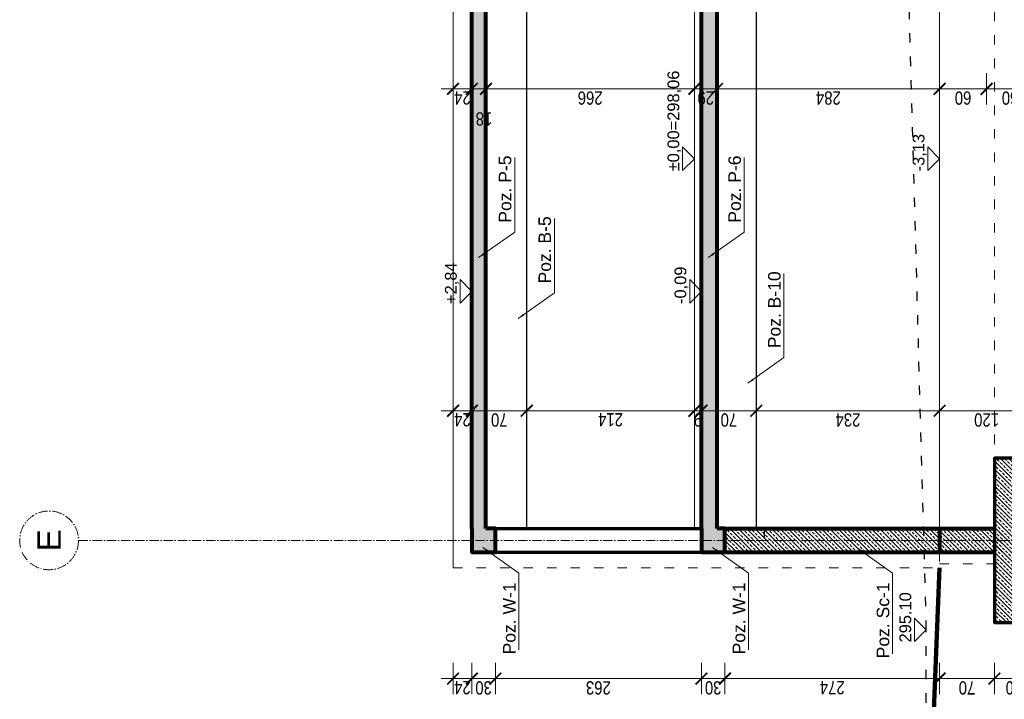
# Model space of a CAD drawing. Header units: inches. Extents: x 201967 to 338763, y -32705 to 30884.
# Tile 222 of 236: x 325656 to 326913, y 13358 to 14225. Entities that reach past the tile are written whole.
import ezdxf
from ezdxf.enums import TextEntityAlignment as Align

# ---------------------------------------------------------------- set-up
doc = ezdxf.new("R2010")
doc.units = ezdxf.units.IN
doc.header["$MEASUREMENT"] = 0
doc.linetypes.add('ACAD_ISO03W100', pattern=[30, 12, -18])
doc.linetypes.add('ACAD_ISO10W100', pattern=[18, 12, -3, 0, -3])
for name, color, linetype, lineweight in [('00 b ŚCIANY nowe-zamurowania', 242, 'Continuous', 70), ('00_mury grubo', 7, 'Continuous', 30), ('01 a KONSTRUKCJA żelbet', 94, 'Continuous', 80), ('01 b KONSTRUKCJA belki', 92, 'ACAD_ISO03W100', 30), ('01 c KONSTRUKCJA ławy', 45, 'Continuous', 70), ('01h3 KONSTRUKCJA pozycje słupy', 252, 'Continuous', 13), ('11 OSIE ściany', 2, 'ACAD_ISO10W100', 5), ('12 PRZERYWANE 1', 73, 'ACAD_ISO03W100', 9), ('20 KRESKOWANIE ścian', 63, 'Continuous', 5), ('30 WIDOK 1 005', 5, 'Continuous', 5), ('33 WIDOK 4 025', 151, 'Continuous', 25), ('34 WIDOK 5 030', 13, 'Continuous', 30), ('50 OPIS 1', 130, 'Continuous', 9), ('90 WYMIAR', 155, 'Continuous', 9)]:
    doc.layers.add(name, color=color, linetype=linetype, lineweight=lineweight)
doc.styles.add('100 arial', font='arial.ttf', dxfattribs={"width": 0.8, "height": 17})
doc.styles.add('arialcce', font='arial.ttf')
doc.styles.add('OPIS', font='arial.ttf')
doc.styles.add('RomanS', font='romans.shx')
doc.styles.add('WYMIAR-50 (15pkt) arial', font='arial.ttf', dxfattribs={"height": 15})
doc.dimstyles.new('100', dxfattribs={"dimscale": 10, "dimtxt": 17, "dimasz": 1.5, "dimexe": 2, "dimexo": 2, "dimgap": 0.3, "dimtad": 1, "dimdec": 1, "dimrnd": 0.5, "dimdsep": 46, "dimtxsty": '100 arial', "dimblk": 'ARCHTICK', "dimcen": 10, "dimclrd": 256, "dimclre": 256, "dimclrt": 256, "dimadec": 0, "dimazin": 0, "dimtfac": 1, "dimtdec": 1, "dimtix": 1, "dimtmove": 1, "dimatfit": 3, "dimfxl": 2, "dimfxlon": 1, "dimtolj": 1, "dimarcsym": 0})
doc.dimstyles.new('DIM100txt12', dxfattribs={"dimtxt": 12, "dimasz": 1.05, "dimexe": 0, "dimexo": 8, "dimgap": 4, "dimtad": 1, "dimdec": 7, "dimrnd": 0.5, "dimdsep": 46, "dimtxsty": 'RomanS', "dimblk1": 'DIM', "dimblk2": 'DIM', "dimsah": 1, "dimcen": 0.09, "dimse1": 1, "dimse2": 1, "dimclrt": 256, "dimadec": 1, "dimazin": 0, "dimtfac": 1, "dimtdec": 7, "dimtix": 1, "dimtofl": 0, "dimtmove": 2, "dimatfit": 3, "dimfxl": 1, "dimtolj": 1, "dimtzin": 0, "dimarcsym": 0})
pattern_1 = [(45, (-30417.0745, -31663.627), (-5.3033009, 5.3033009), []), (45, (-30411.771, -31663.627), (-5.3033009, 5.3033009), [3.75, -1.875])]

# ---------------------------------------------------------------- blocks, each defined once
blk = doc.blocks.new('*U1124')
blk.add_lwpolyline([(-15, 15), (0, 0), (15, 15), (-15, 15)])
at = {"style": 'WYMIAR-50 (15pkt) arial', "flags": 8}
blk.add_attdef('DETAIL#', text='', height=15, dxfattribs=at).set_placement((-16.1, 14.8), align=Align.BOTTOM_LEFT)
blk = doc.blocks.new('_ARCHTICK')
at = {"color": 0, "linetype": 'ByBlock', "const_width": 0.15}
blk.add_lwpolyline([(-0.5, -0.5), (0.5, 0.5)], dxfattribs=at)
blk = doc.blocks.new('*D2091')
at = {"layer": '90 WYMIAR', "lineweight": -2, "transparency": 16777216}
for p, q in [((-2083.6, -20), (-2043.6, -20)), ((-2063.6, -303.9), (-2063.6, -20)), ((-2083.6, -303.9), (-2043.6, -303.9))]:
    blk.add_line(p, q, dxfattribs=at)
at = {"layer": 'Defpoints', "color": 0, "transparency": 16777216}
for p in [(-2316.5, -20, 0), (-2063.6, -20), (-2625, -303.9)]:
    blk.add_point(p, dxfattribs=at)
at = {"layer": '90 WYMIAR', "lineweight": -2, "transparency": 16777216, "xscale": 15, "yscale": 15, "zscale": 15}
for p, rotation in [((-2063.6, -20), 90), ((-2063.6, -303.9), 270)]:
    blk.add_blockref('_ARCHTICK', p, dxfattribs=dict(at, rotation=rotation))
at = {"layer": '90 WYMIAR', "transparency": 16777216, "insert": (-2075.2, -162), "char_height": 17, "attachment_point": 5, "rotation": 90, "style": '100 arial'}
blk.add_mtext('\\A1;284', dxfattribs=at)
blk = doc.blocks.new('*D2092')
at = {"layer": '90 WYMIAR', "lineweight": -2, "transparency": 16777216}
for p, q in [((-2083.6, 9), (-2043.6, 9)), ((-2063.6, -20), (-2063.6, 9)), ((-2083.6, -20), (-2043.6, -20))]:
    blk.add_line(p, q, dxfattribs=at)
at = {"layer": 'Defpoints', "color": 0, "transparency": 16777216}
for p in [(-2316.5, 9, 0), (-2063.6, 9), (-2316.5, -20, 0)]:
    blk.add_point(p, dxfattribs=at)
at = {"layer": '90 WYMIAR', "lineweight": -2, "transparency": 16777216, "xscale": 15, "yscale": 15, "zscale": 15}
for p, rotation in [((-2063.6, 9), 90), ((-2063.6, -20), 270)]:
    blk.add_blockref('_ARCHTICK', p, dxfattribs=dict(at, rotation=rotation))
at = {"layer": '90 WYMIAR', "transparency": 16777216, "insert": (-2075.2, -5.5), "char_height": 17, "attachment_point": 5, "rotation": 90, "style": '100 arial'}
blk.add_mtext('\\A1;29', dxfattribs=at)
blk = doc.blocks.new('*D2093')
at = {"layer": '90 WYMIAR', "lineweight": -2, "transparency": 16777216}
for p, q in [((-2083.6, 275), (-2043.6, 275)), ((-2063.6, 9), (-2063.6, 275)), ((-2083.6, 9), (-2043.6, 9))]:
    blk.add_line(p, q, dxfattribs=at)
at = {"layer": 'Defpoints', "color": 0, "transparency": 16777216}
for p in [(-2316.5, 275, 0), (-2063.6, 275), (-2316.5, 9, 0)]:
    blk.add_point(p, dxfattribs=at)
at = {"layer": '90 WYMIAR', "lineweight": -2, "transparency": 16777216, "xscale": 15, "yscale": 15, "zscale": 15}
for p, rotation in [((-2063.6, 275), 90), ((-2063.6, 9), 270)]:
    blk.add_blockref('_ARCHTICK', p, dxfattribs=dict(at, rotation=rotation))
at = {"layer": '90 WYMIAR', "transparency": 16777216, "insert": (-2075.2, 142), "char_height": 17, "attachment_point": 5, "rotation": 90, "style": '100 arial'}
blk.add_mtext('\\A1;266', dxfattribs=at)
blk = doc.blocks.new('*D2143')
at = {"layer": '90 WYMIAR', "lineweight": -2, "transparency": 16777216}
for p, q in [((-2083.6, 293), (-2043.6, 293)), ((-2063.6, 275), (-2063.6, 293)), ((-2083.6, 275), (-2043.6, 275))]:
    blk.add_line(p, q, dxfattribs=at)
at = {"layer": 'Defpoints', "color": 0, "transparency": 16777216}
for p in [(-2220, 293, 0), (-2063.6, 293), (-2316.5, 275, 0)]:
    blk.add_point(p, dxfattribs=at)
at = {"layer": '90 WYMIAR', "lineweight": -2, "transparency": 16777216, "xscale": 15, "yscale": 15, "zscale": 15}
for p, rotation in [((-2063.6, 293), 90), ((-2063.6, 275), 270)]:
    blk.add_blockref('_ARCHTICK', p, dxfattribs=dict(at, rotation=rotation))
at = {"layer": '90 WYMIAR', "transparency": 16777216, "insert": (-2101.9, 277.5), "char_height": 17, "attachment_point": 5, "rotation": 90, "style": '100 arial'}
blk.add_mtext('\\A1;18', dxfattribs=at)
blk = doc.blocks.new('*D2144')
at = {"layer": '90 WYMIAR', "lineweight": -2, "transparency": 16777216}
for p, q in [((-2063.6, 317), (-2063.6, 332)), ((-2043.6, 317), (-2083.6, 317)), ((-2063.6, 293), (-2063.6, 317)), ((-2083.6, 293), (-2043.6, 293)), ((-2063.6, 293), (-2063.6, 278))]:
    blk.add_line(p, q, dxfattribs=at)
at = {"layer": 'Defpoints', "color": 0, "transparency": 16777216}
for p in [(-2063.6, 317), (-2014.6, 317, 0), (-2220, 293, 0)]:
    blk.add_point(p, dxfattribs=at)
at = {"layer": '90 WYMIAR', "lineweight": -2, "transparency": 16777216, "xscale": 15, "yscale": 15, "zscale": 15}
for p, rotation in [((-2063.6, 317), 270), ((-2063.6, 293), 90)]:
    blk.add_blockref('_ARCHTICK', p, dxfattribs=dict(at, rotation=rotation))
at = {"layer": '90 WYMIAR', "transparency": 16777216, "insert": (-2075.1, 305), "char_height": 17, "attachment_point": 5, "rotation": 90, "style": '100 arial'}
blk.add_mtext('\\A1;24', dxfattribs=at)
blk = doc.blocks.new('*D2094')
at = {"layer": '90 WYMIAR', "lineweight": -2, "transparency": 16777216}
for p, q in [((-2474.5, -70), (-2454.5, -70)), ((-2474.5, -303.9), (-2474.5, -70)), ((-2494.5, -303.9), (-2454.5, -303.9))]:
    blk.add_line(p, q, dxfattribs=at)
at = {"layer": 'Defpoints', "color": 0, "transparency": 16777216}
for p in [(-2490.1, -70), (-2474.5, -70), (-2625, -303.9)]:
    blk.add_point(p, dxfattribs=at)
at = {"layer": '90 WYMIAR', "lineweight": -2, "transparency": 16777216, "xscale": 15, "yscale": 15, "zscale": 15}
for p, rotation in [((-2474.5, -70), 90), ((-2474.5, -303.9), 270)]:
    blk.add_blockref('_ARCHTICK', p, dxfattribs=dict(at, rotation=rotation))
at = {"layer": '90 WYMIAR', "transparency": 16777216, "insert": (-2486.2, -187), "char_height": 17, "attachment_point": 5, "rotation": 90, "style": '100 arial'}
blk.add_mtext('\\A1;234', dxfattribs=at)
blk = doc.blocks.new('*D2146')
at = {"layer": '90 WYMIAR', "lineweight": -2, "transparency": 16777216}
for p, q in [((-2474.5, 0), (-2454.5, 0)), ((-2474.5, -70), (-2474.5, 0)), ((-2474.5, -70), (-2454.5, -70))]:
    blk.add_line(p, q, dxfattribs=at)
at = {"layer": 'Defpoints', "color": 0, "transparency": 16777216}
for p in [(-2490.1, 0), (-2474.5, 0), (-2490.1, -70)]:
    blk.add_point(p, dxfattribs=at)
at = {"layer": '90 WYMIAR', "lineweight": -2, "transparency": 16777216, "xscale": 15, "yscale": 15, "zscale": 15}
for p, rotation in [((-2474.5, 0), 90), ((-2474.5, -70), 270)]:
    blk.add_blockref('_ARCHTICK', p, dxfattribs=dict(at, rotation=rotation))
at = {"layer": '90 WYMIAR', "transparency": 16777216, "insert": (-2486.2, -35), "char_height": 17, "attachment_point": 5, "rotation": 90, "style": '100 arial'}
blk.add_mtext('\\A1;70', dxfattribs=at)
blk = doc.blocks.new('*D2096')
at = {"layer": '90 WYMIAR', "lineweight": -2, "transparency": 16777216}
for p, q in [((-1237.5, -70), (-1271.6, -70)), ((-1251.6, -303.9), (-1251.6, -70)), ((-1271.6, -303.9), (-1231.6, -303.9))]:
    blk.add_line(p, q, dxfattribs=at)
at = {"layer": 'Defpoints', "color": 0, "transparency": 16777216}
for p in [(-1251.6, -70), (-1217.5, -70), (-2104.5, -303.9)]:
    blk.add_point(p, dxfattribs=at)
at = {"layer": '90 WYMIAR', "lineweight": -2, "transparency": 16777216, "xscale": 15, "yscale": 15, "zscale": 15}
for p, rotation in [((-1251.6, -70), 90), ((-1251.6, -303.9), 270)]:
    blk.add_blockref('_ARCHTICK', p, dxfattribs=dict(at, rotation=rotation))
at = {"layer": '90 WYMIAR', "transparency": 16777216, "insert": (-1263.3, -187), "char_height": 17, "attachment_point": 5, "rotation": 90, "style": '100 arial'}
blk.add_mtext('\\A1;234', dxfattribs=at)
blk = doc.blocks.new('*D2108')
at = {"layer": '90 WYMIAR', "lineweight": -2, "transparency": 16777216}
for p, q in [((-2083.6, -303.9), (-2043.6, -303.9)), ((-2063.6, -303.9), (-2063.6, -363.9)), ((-2043.6, -363.9), (-2083.6, -363.9))]:
    blk.add_line(p, q, dxfattribs=at)
at = {"layer": 'Defpoints', "color": 0, "transparency": 16777216}
for p in [(-2625, -303.9), (-2063.6, -363.9), (-1930, -363.9)]:
    blk.add_point(p, dxfattribs=at)
at = {"layer": '90 WYMIAR', "lineweight": -2, "transparency": 16777216, "xscale": 15, "yscale": 15, "zscale": 15}
for p, rotation in [((-2063.6, -303.9), 90), ((-2063.6, -363.9), 270)]:
    blk.add_blockref('_ARCHTICK', p, dxfattribs=dict(at, rotation=rotation))
at = {"layer": '90 WYMIAR', "transparency": 16777216, "insert": (-2075.2, -333.9), "char_height": 17, "attachment_point": 5, "rotation": 90, "style": '100 arial'}
blk.add_mtext('\\A1;60', dxfattribs=at)
blk = doc.blocks.new('*D2109')
at = {"layer": '90 WYMIAR', "lineweight": -2, "transparency": 16777216}
for p, q in [((-2043.6, -363.9), (-2083.6, -363.9)), ((-2063.6, -363.9), (-2063.6, -423.9)), ((-2043.6, -423.9), (-2083.6, -423.9))]:
    blk.add_line(p, q, dxfattribs=at)
at = {"layer": 'Defpoints', "color": 0, "transparency": 16777216}
for p in [(-1930, -363.9), (-2063.6, -423.9), (-1930, -423.9)]:
    blk.add_point(p, dxfattribs=at)
at = {"layer": '90 WYMIAR', "lineweight": -2, "transparency": 16777216, "xscale": 15, "yscale": 15, "zscale": 15}
for p, rotation in [((-2063.6, -363.9), 90), ((-2063.6, -423.9), 270)]:
    blk.add_blockref('_ARCHTICK', p, dxfattribs=dict(at, rotation=rotation))
at = {"layer": '90 WYMIAR', "transparency": 16777216, "insert": (-2075.2, -393.9), "char_height": 17, "attachment_point": 5, "rotation": 90, "style": '100 arial'}
blk.add_mtext('\\A1;60', dxfattribs=at)
blk = doc.blocks.new('DIM')
for p, q in [((0, -13), (0, 13)), ((8, 0), (-8, 0))]:
    blk.add_line(p, q)
at = {"const_width": 1.71}
blk.add_lwpolyline([(5.71, 5.71), (-5.71, -5.71)], dxfattribs=at)
blk = doc.blocks.new('*D2087')
at = {"layer": '90 WYMIAR', "lineweight": -2, "transparency": 16777216}
for p, q in [((-2474.5, 9), (-2474.5, 24)), ((-2454.5, 9), (-2494.5, 9)), ((-2474.5, 0), (-2474.5, 9)), ((-2474.5, 0), (-2454.5, 0)), ((-2474.5, 0), (-2474.5, -15))]:
    blk.add_line(p, q, dxfattribs=at)
at = {"layer": 'Defpoints', "color": 0, "transparency": 16777216}
for p in [(-2490.1, 0), (-2474.5, 9), (-2152.7, 9)]:
    blk.add_point(p, dxfattribs=at)
at = {"layer": '90 WYMIAR', "lineweight": -2, "transparency": 16777216, "xscale": 15, "yscale": 15, "zscale": 15}
for p, rotation in [((-2474.5, 9), 270), ((-2474.5, 0), 90)]:
    blk.add_blockref('_ARCHTICK', p, dxfattribs=dict(at, rotation=rotation))
at = {"layer": '90 WYMIAR', "transparency": 16777216, "insert": (-2486.2, 4.5), "char_height": 17, "attachment_point": 5, "rotation": 90, "style": '100 arial'}
blk.add_mtext('\\A1;9', dxfattribs=at)
blk = doc.blocks.new('*D2088')
at = {"layer": '90 WYMIAR', "lineweight": -2, "transparency": 16777216}
for p, q in [((-2454.5, 223), (-2494.5, 223)), ((-2474.5, 9), (-2474.5, 223)), ((-2454.5, 9), (-2494.5, 9))]:
    blk.add_line(p, q, dxfattribs=at)
at = {"layer": 'Defpoints', "color": 0, "transparency": 16777216}
for p in [(-2474.5, 223), (-2158.4, 223, 0), (-2152.7, 9)]:
    blk.add_point(p, dxfattribs=at)
at = {"layer": '90 WYMIAR', "lineweight": -2, "transparency": 16777216, "xscale": 15, "yscale": 15, "zscale": 15}
for p, rotation in [((-2474.5, 223), 90), ((-2474.5, 9), 270)]:
    blk.add_blockref('_ARCHTICK', p, dxfattribs=dict(at, rotation=rotation))
at = {"layer": '90 WYMIAR', "transparency": 16777216, "insert": (-2486, 116), "char_height": 17, "attachment_point": 5, "rotation": 90, "style": '100 arial'}
blk.add_mtext('\\A1;214', dxfattribs=at)
blk = doc.blocks.new('*D2120')
at = {"layer": '90 WYMIAR', "lineweight": -2, "transparency": 16777216}
for p, q in [((-2454.5, 293), (-2494.5, 293)), ((-2474.5, 223), (-2474.5, 293)), ((-2454.5, 223), (-2494.5, 223))]:
    blk.add_line(p, q, dxfattribs=at)
at = {"layer": 'Defpoints', "color": 0, "transparency": 16777216}
for p in [(-2474.5, 293), (-2158.4, 293, 0), (-2158.4, 223, 0)]:
    blk.add_point(p, dxfattribs=at)
at = {"layer": '90 WYMIAR', "lineweight": -2, "transparency": 16777216, "xscale": 15, "yscale": 15, "zscale": 15}
for p, rotation in [((-2474.5, 293), 90), ((-2474.5, 223), 270)]:
    blk.add_blockref('_ARCHTICK', p, dxfattribs=dict(at, rotation=rotation))
at = {"layer": '90 WYMIAR', "transparency": 16777216, "insert": (-2486.2, 258), "char_height": 17, "attachment_point": 5, "rotation": 90, "style": '100 arial'}
blk.add_mtext('\\A1;70', dxfattribs=at)
blk = doc.blocks.new('*D2121')
at = {"layer": '90 WYMIAR', "lineweight": -2, "transparency": 16777216}
for p, q in [((-2474.5, 317), (-2474.5, 332)), ((-2454.5, 317), (-2494.5, 317)), ((-2474.5, 293), (-2474.5, 317)), ((-2454.5, 293), (-2494.5, 293)), ((-2474.5, 293), (-2474.5, 278))]:
    blk.add_line(p, q, dxfattribs=at)
at = {"layer": 'Defpoints', "color": 0, "transparency": 16777216}
for p in [(-2474.5, 317), (-2158.4, 317, 0), (-2158.4, 293, 0)]:
    blk.add_point(p, dxfattribs=at)
at = {"layer": '90 WYMIAR', "lineweight": -2, "transparency": 16777216, "xscale": 15, "yscale": 15, "zscale": 15}
for p, rotation in [((-2474.5, 317), 270), ((-2474.5, 293), 90)]:
    blk.add_blockref('_ARCHTICK', p, dxfattribs=dict(at, rotation=rotation))
at = {"layer": '90 WYMIAR', "transparency": 16777216, "insert": (-2486, 305), "char_height": 17, "attachment_point": 5, "rotation": 90, "style": '100 arial'}
blk.add_mtext('\\A1;24', dxfattribs=at)
blk = doc.blocks.new('*D2122')
at = {"layer": '90 WYMIAR', "lineweight": -2, "transparency": 16777216}
for p, q in [((-2494.5, -303.9), (-2454.5, -303.9)), ((-2474.5, -303.9), (-2474.5, -423.9)), ((-2494.5, -423.9), (-2454.5, -423.9))]:
    blk.add_line(p, q, dxfattribs=at)
at = {"layer": 'Defpoints', "color": 0, "transparency": 16777216}
for p in [(-2625, -303.9), (-2535, -423.9), (-2474.5, -423.9)]:
    blk.add_point(p, dxfattribs=at)
at = {"layer": '90 WYMIAR', "lineweight": -2, "transparency": 16777216, "xscale": 15, "yscale": 15, "zscale": 15}
for p, rotation in [((-2474.5, -303.9), 90), ((-2474.5, -423.9), 270)]:
    blk.add_blockref('_ARCHTICK', p, dxfattribs=dict(at, rotation=rotation))
at = {"layer": '90 WYMIAR', "transparency": 16777216, "insert": (-2486.2, -363.9), "char_height": 17, "attachment_point": 5, "rotation": 90, "style": '100 arial'}
blk.add_mtext('\\A1;120', dxfattribs=at)
blk = doc.blocks.new('*D2124')
at = {"layer": '90 WYMIAR', "lineweight": -2, "transparency": 16777216}
for p, q in [((-2796.5, -373.9), (-2836.5, -373.9)), ((-2816.5, -423.9), (-2816.5, -373.9)), ((-2796.5, -423.9), (-2836.5, -423.9))]:
    blk.add_line(p, q, dxfattribs=at)
at = {"layer": 'Defpoints', "color": 0, "transparency": 16777216}
for p in [(-2816.5, -373.9), (-2745, -373.9), (-2745, -423.9)]:
    blk.add_point(p, dxfattribs=at)
at = {"layer": '90 WYMIAR', "lineweight": -2, "transparency": 16777216, "xscale": 15, "yscale": 15, "zscale": 15}
for p, rotation in [((-2816.5, -373.9), 90), ((-2816.5, -423.9), 270)]:
    blk.add_blockref('_ARCHTICK', p, dxfattribs=dict(at, rotation=rotation))
at = {"layer": '90 WYMIAR', "transparency": 16777216, "insert": (-2828.2, -398.9), "char_height": 17, "attachment_point": 5, "rotation": 90, "style": '100 arial'}
blk.add_mtext('\\A1;50', dxfattribs=at)
blk = doc.blocks.new('*D2125')
at = {"layer": '90 WYMIAR', "lineweight": -2, "transparency": 16777216}
for p, q in [((-2796.5, -303.9), (-2836.5, -303.9)), ((-2816.5, -373.9), (-2816.5, -303.9)), ((-2796.5, -373.9), (-2836.5, -373.9))]:
    blk.add_line(p, q, dxfattribs=at)
at = {"layer": 'Defpoints', "color": 0, "transparency": 16777216}
for p in [(-2816.5, -303.9), (-2655, -303.9, 0), (-2745, -373.9)]:
    blk.add_point(p, dxfattribs=at)
at = {"layer": '90 WYMIAR', "lineweight": -2, "transparency": 16777216, "xscale": 15, "yscale": 15, "zscale": 15}
for p, rotation in [((-2816.5, -303.9), 90), ((-2816.5, -373.9), 270)]:
    blk.add_blockref('_ARCHTICK', p, dxfattribs=dict(at, rotation=rotation))
at = {"layer": '90 WYMIAR', "transparency": 16777216, "insert": (-2828.2, -338.9), "char_height": 17, "attachment_point": 5, "rotation": 90, "style": '100 arial'}
blk.add_mtext('\\A1;70', dxfattribs=at)
blk = doc.blocks.new('*D2126')
at = {"layer": '90 WYMIAR', "lineweight": -2, "transparency": 16777216}
for p, q in [((-2796.5, -30), (-2836.5, -30)), ((-2816.5, -303.9), (-2816.5, -30)), ((-2796.5, -303.9), (-2836.5, -303.9))]:
    blk.add_line(p, q, dxfattribs=at)
at = {"layer": 'Defpoints', "color": 0, "transparency": 16777216}
for p in [(-2816.5, -30), (-2655, -30), (-2655, -303.9, 0)]:
    blk.add_point(p, dxfattribs=at)
at = {"layer": '90 WYMIAR', "lineweight": -2, "transparency": 16777216, "xscale": 15, "yscale": 15, "zscale": 15}
for p, rotation in [((-2816.5, -30), 90), ((-2816.5, -303.9), 270)]:
    blk.add_blockref('_ARCHTICK', p, dxfattribs=dict(at, rotation=rotation))
at = {"layer": '90 WYMIAR', "transparency": 16777216, "insert": (-2828, -167), "char_height": 17, "attachment_point": 5, "rotation": 90, "style": '100 arial'}
blk.add_mtext('\\A1;274', dxfattribs=at)
blk = doc.blocks.new('*D2127')
at = {"layer": '90 WYMIAR', "lineweight": -2, "transparency": 16777216}
for p, q in [((-2796.5, 0), (-2836.5, 0)), ((-2816.5, -30), (-2816.5, 0)), ((-2796.5, -30), (-2836.5, -30))]:
    blk.add_line(p, q, dxfattribs=at)
at = {"layer": 'Defpoints', "color": 0, "transparency": 16777216}
for p in [(-2816.5, 0), (-2655, 0), (-2655, -30)]:
    blk.add_point(p, dxfattribs=at)
at = {"layer": '90 WYMIAR', "lineweight": -2, "transparency": 16777216, "xscale": 15, "yscale": 15, "zscale": 15}
for p, rotation in [((-2816.5, 0), 90), ((-2816.5, -30), 270)]:
    blk.add_blockref('_ARCHTICK', p, dxfattribs=dict(at, rotation=rotation))
at = {"layer": '90 WYMIAR', "transparency": 16777216, "insert": (-2828.2, -15), "char_height": 17, "attachment_point": 5, "rotation": 90, "style": '100 arial'}
blk.add_mtext('\\A1;30', dxfattribs=at)
blk = doc.blocks.new('*D2128')
at = {"layer": '90 WYMIAR', "lineweight": -2, "transparency": 16777216}
for p, q in [((-2796.5, 263), (-2836.5, 263)), ((-2816.5, 0), (-2816.5, 263)), ((-2796.5, 0), (-2836.5, 0))]:
    blk.add_line(p, q, dxfattribs=at)
at = {"layer": 'Defpoints', "color": 0, "transparency": 16777216}
for p in [(-2816.5, 263), (-2655, 263, 0), (-2655, 0)]:
    blk.add_point(p, dxfattribs=at)
at = {"layer": '90 WYMIAR', "lineweight": -2, "transparency": 16777216, "xscale": 15, "yscale": 15, "zscale": 15}
for p, rotation in [((-2816.5, 263), 90), ((-2816.5, 0), 270)]:
    blk.add_blockref('_ARCHTICK', p, dxfattribs=dict(at, rotation=rotation))
at = {"layer": '90 WYMIAR', "transparency": 16777216, "insert": (-2828.2, 131.5), "char_height": 17, "attachment_point": 5, "rotation": 90, "style": '100 arial'}
blk.add_mtext('\\A1;263', dxfattribs=at)
blk = doc.blocks.new('*D2129')
at = {"layer": '90 WYMIAR', "lineweight": -2, "transparency": 16777216}
for p, q in [((-2796.5, 293), (-2836.5, 293)), ((-2816.5, 263), (-2816.5, 293)), ((-2796.5, 263), (-2836.5, 263))]:
    blk.add_line(p, q, dxfattribs=at)
at = {"layer": 'Defpoints', "color": 0, "transparency": 16777216}
for p in [(-2816.5, 293), (-2655, 293, 0), (-2655, 263, 0)]:
    blk.add_point(p, dxfattribs=at)
at = {"layer": '90 WYMIAR', "lineweight": -2, "transparency": 16777216, "xscale": 15, "yscale": 15, "zscale": 15}
for p, rotation in [((-2816.5, 293), 90), ((-2816.5, 263), 270)]:
    blk.add_blockref('_ARCHTICK', p, dxfattribs=dict(at, rotation=rotation))
at = {"layer": '90 WYMIAR', "transparency": 16777216, "insert": (-2828.2, 278), "char_height": 17, "attachment_point": 5, "rotation": 90, "style": '100 arial'}
blk.add_mtext('\\A1;30', dxfattribs=at)
blk = doc.blocks.new('*D2130')
at = {"layer": '90 WYMIAR', "lineweight": -2, "transparency": 16777216}
for p, q in [((-2816.5, 317), (-2816.5, 332)), ((-2796.5, 317), (-2836.5, 317)), ((-2816.5, 293), (-2816.5, 317)), ((-2796.5, 293), (-2836.5, 293)), ((-2816.5, 293), (-2816.5, 278))]:
    blk.add_line(p, q, dxfattribs=at)
at = {"layer": 'Defpoints', "color": 0, "transparency": 16777216}
for p in [(-2816.5, 317), (-2675, 317, 0), (-2655, 293, 0)]:
    blk.add_point(p, dxfattribs=at)
at = {"layer": '90 WYMIAR', "lineweight": -2, "transparency": 16777216, "xscale": 15, "yscale": 15, "zscale": 15}
for p, rotation in [((-2816.5, 317), 270), ((-2816.5, 293), 90)]:
    blk.add_blockref('_ARCHTICK', p, dxfattribs=dict(at, rotation=rotation))
at = {"layer": '90 WYMIAR', "transparency": 16777216, "insert": (-2828, 305), "char_height": 17, "attachment_point": 5, "rotation": 90, "style": '100 arial'}
blk.add_mtext('\\A1;24', dxfattribs=at)
blk = doc.blocks.new('1 przekrój A Jagielońska')
at = {"layer": '20 KRESKOWANIE ścian'}
h = blk.add_hatch(dxfattribs=at)
h.set_pattern_fill('ANSI33', color=256, scale=30, angle=-90)
h.set_pattern_definition(pattern_1)
h.paths.add_polyline_path([(-1182.5, 275), (-617.5, 275), (-617.5, 223), (-582.5, 223), (-582.5, 273), (-15, 273), (-15, 249), (15, 249), (15, 293), (-15, 293), (-1815, 293), (-2625, 293), (-2655, 293), (-2655, 263), (-2625, 263), (-2625, 275), (-1815, 275), (-1815, 243), (-1785, 243), (-1785, 273), (-1217.5, 273), (-1217.5, 223), (-1182.5, 223)])
h = blk.add_hatch(dxfattribs=at)
h.set_pattern_fill('ANSI33', color=256, scale=30, angle=-90)
h.set_pattern_definition(pattern_1)
h.paths.add_polyline_path([(15, 0), (-15, 0), (-2625, 0), (-2655, 0), (-2655, -30), (-2625, -30), (-2625, -20), (-1815, -20), (-1815, -50), (-1785, -50), (-1785, -20), (-1217.5, -20), (-1217.5, -70), (-1182.5, -70), (-1182.5, -20), (-617.5, -20), (-617.5, -70), (-582.5, -70), (-582.5, -20), (-15, -20), (-15, -30), (15, -30)])
h = blk.add_hatch(dxfattribs=at)
h.set_pattern_fill('ANSI33', color=256, scale=30, angle=-90)
h.set_pattern_definition(pattern_1)
h.paths.add_polyline_path([(-2625, -30), (-2655, -30), (-2655, -383.92), (-2625, -383.92)])
h = blk.add_hatch(dxfattribs=at)
h.set_pattern_fill('ANSI33', color=256, scale=30, angle=-90)
h.set_pattern_definition(pattern_1)
h.paths.add_polyline_path([(-2535, -423.92), (-2535, -373.92), (-2745, -373.92), (-2745, -423.92)])
at = {"layer": '00 b ŚCIANY nowe-zamurowania'}
for p, q in [((-2655, 263, 0), (-2655, 0, 0)), ((-2625, 263, 0), (-2625, 0, 0))]:
    blk.add_line(p, q, dxfattribs=at)
at = {"layer": '00_mury grubo', "lineweight": 100}
blk.add_line((-2675, -303.92, 0), (-3097.92, -287, 0), dxfattribs=at)
at = {"layer": '01 a KONSTRUKCJA żelbet'}
for p, q in [((-2625, 293, 0), (-1815, 293, 0)), ((-2625, 275, 0), (-1815, 275, 0)), ((-2625, 0), (-15, 0)), ((-2625, -20, 0), (-1815, -20, 0)), ((-2655, -30), (-2655, -373.92, 0)), ((-2625, -30), (-2625, -373.92)), ((-2625, -303.92), (-2655, -303.92, 0))]:
    blk.add_line(p, q, dxfattribs=at)
at = {"layer": '01 a KONSTRUKCJA żelbet', "elevation": 0}
blk.add_lwpolyline([(-2625, 293), (-2655, 293), (-2655, 263), (-2625, 263), (-2625, 275)], dxfattribs=at)
at = {"layer": '01 a KONSTRUKCJA żelbet'}
blk.add_lwpolyline([(-2625, 0), (-2655, 0), (-2655, -30), (-2625, -30), (-2625, -20)], dxfattribs=at)
at = {"layer": '01 b KONSTRUKCJA belki'}
blk.add_line((-2625, -79.92), (-2655, -79.92, 0), dxfattribs=at)
at = {"layer": '01 c KONSTRUKCJA ławy'}
blk.add_lwpolyline([(-2745, -423.92), (-2535, -423.92), (-2535, -373.92), (-2745, -373.92)], close=True, dxfattribs=at)
at = {"layer": '11 OSIE ściany'}
blk.add_line((-2640, 795.04), (-2640, -553.92), dxfattribs=at)
blk.add_circle((-2640, 832.54), 37.5, dxfattribs=at)
at = {"layer": '12 PRZERYWANE 1'}
blk.add_line((-75, -373.92), (-2535, -373.92), dxfattribs=at)
at = {"layer": '30 WIDOK 1 005'}
for p, q in [((-2675, 317, 0), (-1815, 317, 0)), ((-2625, 9), (-15, 9)), ((-2625, -303.92), (-15, -303.92))]:
    blk.add_line(p, q, dxfattribs=at)
at = {"layer": '30 WIDOK 1 005', "linetype": 'ACAD_ISO03W100'}
for p, q in [((-2675, 317, 0), (-2675, -303.92, 0)), ((-2625, -303.92), (-2675, -303.92, 0)), ((-2670, -303.92, 0), (-2670, -373.92, 0))]:
    blk.add_line(p, q, dxfattribs=at)
at = {"layer": '33 WIDOK 4 025'}
for p, q in [((-2625, 223, 0), (-1815, 223, 0)), ((-1815, -70), (-2625, -70))]:
    blk.add_line(p, q, dxfattribs=at)
at = {"layer": '34 WIDOK 5 030', "linetype": 'ACAD_ISO03W100'}
blk.add_lwpolyline([(-5107.04, -1116), (-3957.25, -287), (-2754.16, -287), (642.16, -194), (724.35, -123), (860.46, -123)], dxfattribs=at)
at = {"layer": '50 OPIS 1'}
ref = blk.add_blockref('*U1124', (-2322.09, 293, 0), dxfattribs=at)
ref.add_attrib('DETAIL#', '+2,84', dxfattribs={"layer": '0', "height": 15, "style": 'WYMIAR-50 (15pkt) arial'}).set_placement((-2338.23, 307.82, 0), align=Align.BOTTOM_LEFT)
ref = blk.add_blockref('*U1124', (-2152.74, 9), dxfattribs=at)
ref.add_attrib('DETAIL#', '%%p0,00=298,06', dxfattribs={"layer": '0', "height": 15, "style": 'WYMIAR-50 (15pkt) arial'}).set_placement((-2168.88, 23.82), align=Align.BOTTOM_LEFT)
ref = blk.add_blockref('*U1124', (-2322.09, 0), dxfattribs=at)
ref.add_attrib('DETAIL#', '-0,09', dxfattribs={"layer": '0', "height": 15, "style": 'WYMIAR-50 (15pkt) arial'}).set_placement((-2338.23, 14.82), align=Align.BOTTOM_LEFT)
ref = blk.add_blockref('*U1124', (-2754.16, -287), dxfattribs=at)
ref.add_attrib('DETAIL#', '295.10', dxfattribs={"layer": '0', "height": 15, "style": 'WYMIAR-50 (15pkt) arial'}).set_placement((-2770.3, -272.18), align=Align.BOTTOM_LEFT)
ref = blk.add_blockref('*U1124', (-2152.74, -303.92, 0), dxfattribs=at)
ref.add_attrib('DETAIL#', '-3,13', dxfattribs={"layer": '0', "height": 15, "style": 'WYMIAR-50 (15pkt) arial'}).set_placement((-2168.88, -289.1, 0), align=Align.BOTTOM_LEFT)
at = {"layer": '01h3 KONSTRUKCJA pozycje słupy', "char_height": 16, "style": 'OPIS'}
for s, insert, attachment_point in [('Poz. W-1', (-2693.68, 245.07, 0), 6), ('Poz. P-5', (-2234.39, 250.49, 0), 4), ('Poz. B-5', (-2312.04, 199.84, 0), 4), ('Poz. P-6', (-2234.39, -42.51), 4), ('Poz. W-1', (-2693.68, -47.93), 6), ('Poz. B-10', (-2394.71, -93.16), 4), ('Poz. Sc-1', (-2693.68, -231.78), 6)]:
    blk.add_mtext(s, dxfattribs=dict(at, insert=insert, attachment_point=attachment_point))
at = {"layer": '11 OSIE ściany', "style": 'arialcce'}
blk.add_text('E', height=30, dxfattribs=at).set_placement((-2640, 832.54), align=Align.MIDDLE_CENTER)
at = {"layer": '90 WYMIAR'}
for base, p1, p2, picture, middle in [((-2816.51, 317), (-2655, 293, 0), (-2675, 317, 0), '*D2130', (-2828.05, 305)), ((-2474.5, 317), (-2158.42, 293, 0), (-2158.42, 317, 0), '*D2121', (-2486.04, 305)), ((-2063.55, 317), (-2220, 293, 0), (-2014.63, 317, 0), '*D2144', (-2075.09, 305)), ((-2816.51, 293), (-2655, 263, 0), (-2655, 293, 0), '*D2129', (-2828.2, 278)), ((-2474.5, 293), (-2158.42, 223, 0), (-2158.42, 293, 0), '*D2120', (-2486.18, 258)), ((-2063.55, 275), (-2316.51, 9, 0), (-2316.51, 275, 0), '*D2093', (-2075.23, 142)), ((-2816.51, 263), (-2655, 0), (-2655, 263, 0), '*D2128', (-2828.2, 131.5)), ((-2474.5, 223), (-2152.74, 9), (-2158.42, 223, 0), '*D2088', (-2486.04, 116)), ((-2474.5, 9), (-2490.13, 0), (-2152.74, 9), '*D2087', (-2486.18, 4.5)), ((-2063.55, 9), (-2316.51, -20, 0), (-2316.51, 9, 0), '*D2092', (-2075.23, -5.5)), ((-2816.51, 0), (-2655, -30), (-2655, 0), '*D2127', (-2828.2, -15)), ((-2474.5, 0), (-2490.13, -70), (-2490.13, 0), '*D2146', (-2486.18, -35)), ((-2063.55, -20), (-2625, -303.92), (-2316.51, -20, 0), '*D2091', (-2075.23, -161.96)), ((-2816.51, -30), (-2655, -303.92, 0), (-2655, -30), '*D2126', (-2828.05, -166.96)), ((-2474.5, -70), (-2625, -303.92), (-2490.13, -70), '*D2094', (-2486.19, -186.96)), ((-1251.57, -70), (-2104.53, -303.92), (-1217.5, -70), '*D2096', (-1263.25, -186.96)), ((-2816.51, -303.92), (-2745, -373.92), (-2655, -303.92, 0), '*D2125', (-2828.19, -338.92)), ((-2063.55, -363.92), (-2625, -303.92), (-1930, -363.92), '*D2108', (-2075.23, -333.92)), ((-2474.5, -423.92), (-2625, -303.92), (-2535, -423.92), '*D2122', (-2486.18, -363.92)), ((-2063.55, -423.92), (-1930, -363.92), (-1930, -423.92), '*D2109', (-2075.23, -393.92)), ((-2816.51, -373.92), (-2745, -423.92), (-2745, -373.92), '*D2124', (-2828.19, -398.92))]:
    dim = blk.add_linear_dim(base=base, p1=p1, p2=p2, angle=90, dimstyle='100', dxfattribs=at)
    dim.commit()
    dim.dimension.update_dxf_attribs({"geometry": picture, "text_midpoint": middle})
dim = blk.add_linear_dim(base=(-2063.55, 293), p1=(-2316.51, 275, 0), p2=(-2220, 293, 0), angle=90, dimstyle='100', dxfattribs=at)
dim.commit()
dim.dimension.update_dxf_attribs({"geometry": '*D2143', "text_midpoint": (-2090.23, 277.5), "dimtype": 128})
at = {"layer": '01h3 KONSTRUKCJA pozycje słupy', "annotation_type": 0, "has_hookline": 1}
for points, hookline_direction, text_width in [([(-2649.05, 278.97, 0), (-2681.68, 232.9, 0), (-2689.68, 232.9, 0)], 1, 86.08), ([(-2279.03, 284.39, 0), (-2246.39, 238.35, 0), (-2238.39, 238.35, 0)], 0, 83.1), ([(-2356.68, 233.74, 0), (-2324.04, 187.7, 0), (-2316.04, 187.7, 0)], 0, 83.1), ([(-2279.03, -8.61), (-2246.39, -54.68), (-2238.39, -54.68)], 0, 82.97), ([(-2649.05, -14.03), (-2681.68, -60.1), (-2689.68, -60.1)], 1, 86.08), ([(-2439.34, -59.26), (-2406.71, -105.33), (-2398.71, -105.33)], 0, 95.36), ([(-2649.05, -197.87), (-2681.68, -244.05), (-2689.68, -244.05)], 1, 91.07)]:
    blk.add_leader(points, dimstyle='DIM100txt12', override={"dimasz": 8, "dimgap": 4, "dimtad": 1}, dxfattribs=dict(at, hookline_direction=hookline_direction, text_width=text_width))

msp = doc.modelspace()

# ---------------------------------------------------------------- block references
at = {"layer": '30 WIDOK 1 005', "rotation": 90}
msp.add_blockref('1 przekrój A Jagielońska', (326526.24, 16200.65), dxfattribs=at)

doc.saveas('drawing.dxf')
